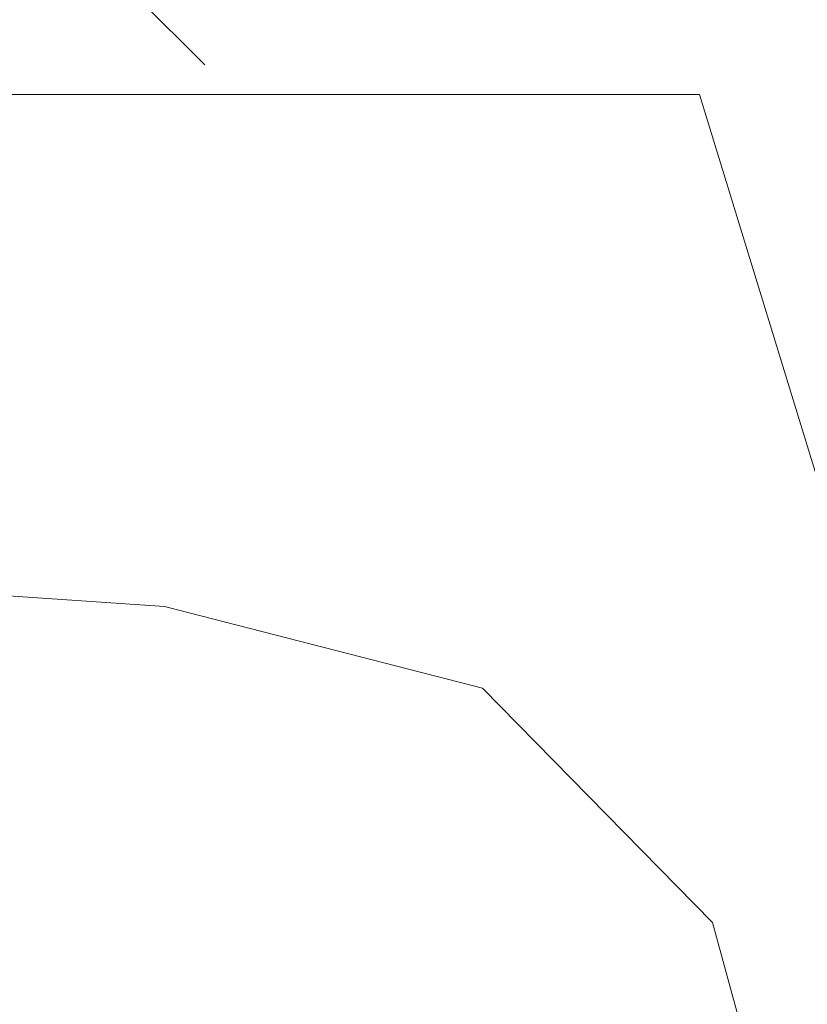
# Model space of a CAD drawing. Header units: millimetres. Extents: x 178516 to 426772, y -178579 to -115871.
# Tile 73 of 256: x 266712 to 266935, y -131324 to -131046. Entities that reach past the tile are written whole.
import ezdxf

# ---------------------------------------------------------------- set-up
doc = ezdxf.new("R2010")
doc.units = ezdxf.units.MM
doc.header["$MEASUREMENT"] = 0
doc.layers.get('0').update_dxf_attribs({"color": 252, "lineweight": 5})
doc.layers.add('G-IMPT_Nr_pióra__47', color=252, linetype='Continuous', lineweight=5)

# ---------------------------------------------------------------- blocks, each defined once
blk = doc.blocks.new('podkład 20251118')
at = {"color": 252, "linetype": 'Continuous', "lineweight": 5}
blk.add_line((266716.73, -131010.77), (266764.23, -131058.27), dxfattribs=at)
at = {"layer": 'G-IMPT_Nr_pióra__47', "color": 252, "linetype": 'Continuous', "lineweight": 5}
for p, q in [((266384.2, -131066.71), (266904.2, -131066.71)), ((266904.2, -131066.71), (266949.94, -131216.09)), ((266752.84, -131211.58), (266643.53, -131204.18)), ((266842.78, -131234.74), (266752.84, -131211.58)), ((266907.84, -131301.01), (266842.78, -131234.74)), ((266930.8, -131384.5), (266907.84, -131301.01))]:
    blk.add_line(p, q, dxfattribs=at)

msp = doc.modelspace()

# ---------------------------------------------------------------- block references
msp.add_blockref('podkład 20251118', (0, 0))

doc.saveas('drawing.dxf')
